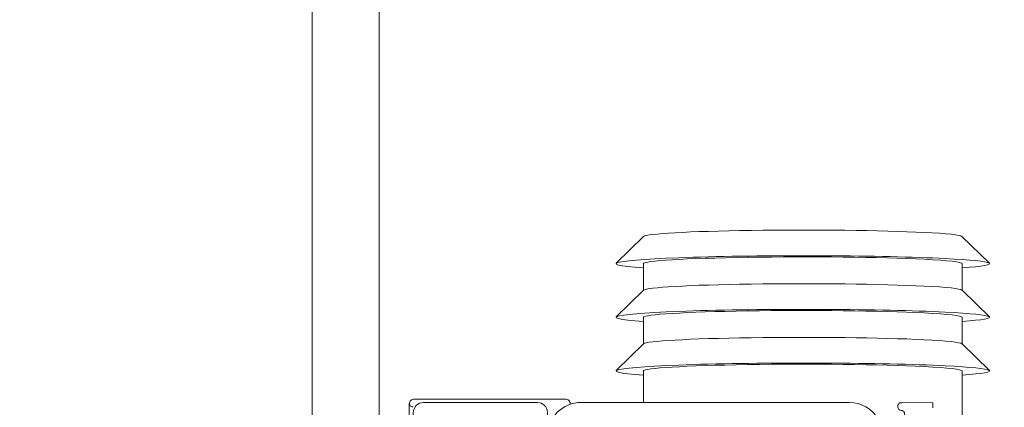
# Model space of a CAD drawing. Header units: millimetres. Extents: x 23192 to 177760, y -399809 to -79279.
# Tile 245 of 256: x 59706 to 59735, y -197966 to -197954. Entities that reach past the tile are written whole.
import ezdxf

# ---------------------------------------------------------------- set-up
doc = ezdxf.new("R2010")
doc.units = ezdxf.units.MM
doc.layers.get('0').update_dxf_attribs({"lineweight": 0})
doc.layers.add('!! 2 ZABUDOWA GK-MDF', color=54, linetype='Continuous', lineweight=13)
doc.layers.add('!! wymiary osi', color=250, linetype='Continuous', lineweight=9)
doc.layers.add('!!_@ wypos sanit nd', color=7, linetype='Continuous', lineweight=0, plot=False)
doc.styles.add('TXT', font='simplex.shx')
doc.dimstyles.new('DIM50', dxfattribs={"dimscale": 5, "dimtxt": 2.5, "dimasz": 1.5, "dimexe": 0, "dimexo": 0, "dimgap": 0.5, "dimtad": 1, "dimdec": 4, "dimrnd": 0.5, "dimdsep": 46, "dimtxsty": 'TXT', "dimblk1": 'TICK1', "dimblk2": 'TICK1', "dimsah": 1, "dimcen": 0, "dimse1": 1, "dimse2": 1, "dimclrd": 1, "dimclre": 7, "dimclrt": 9, "dimadec": 0, "dimazin": 0, "dimtfac": 1, "dimtdec": 4, "dimtmove": 2, "dimatfit": 3, "dimldrblk": 'TICK1', "dimfxl": 1, "dimtolj": 1, "dimarcsym": 0})

# ---------------------------------------------------------------- blocks, each defined once
blk = doc.blocks.new('A$Cff2eaf8b')
for points in [[(-0.24945, 0.09108), (-0.24147, 0.09927)], [(-0.24136, 0.09113), (-0.23342, 0.09113), (-0.22548, 0.09927)], [(-0.22538, 0.09113), (-0.21743, 0.09113), (-0.2095, 0.09927)], [(-0.19567, 0.09113), (-0.20939, 0.09113)], [(-0.24945, -0.00383), (-0.24147, -0.01202)], [(-0.24136, -0.00387), (-0.23342, -0.00387), (-0.22548, -0.01202)], [(-0.22538, -0.00387), (-0.21743, -0.00387), (-0.2095, -0.01202)], [(-0.2, -0.00387), (-0.20939, -0.00387)], [(-0.20001, -0.0258), (-0.19988, -0.02576), (-0.19976, -0.02573), (-0.19963, -0.02571), (-0.19948, -0.02571)], [(-0.20099, -0.02721), (-0.20099, -0.0722)]]:
    blk.add_lwpolyline(points)
for points in [[(-0.19989, 0.08236), (-0.19995, 0.07336, 0.009369), (-0.19994, 0.07293), (-0.19992, 0.07276), (-0.19986, 0.07259), (-0.19979, 0.07243), (-0.19968, 0.07229), (-0.19955, 0.07217), (-0.19941, 0.07208), (-0.19924, 0.07201), (-0.19908, 0.07197), (-0.19895, 0.07196), (-0.1988, 0.07196)], [(-0.19576, 0.07395), (-0.19665, 0.07395, 0.282591), (-0.19754, 0.0734), (-0.19758, 0.07331), (-0.19761, 0.0732), (-0.19763, 0.07311), (-0.19764, 0.07296, -0.415352), (-0.19865, 0.07196)], [(-0.15993, -0.0325), (-0.17249, -0.0325, 0.405519), (-0.172, -0.032), (-0.172, -0.0313, 0.414214), (-0.1725, -0.0308), (-0.1875, -0.0308, 0.414214), (-0.188, -0.0313), (-0.188, -0.032, 0.405519), (-0.18751, -0.0325), (-0.19, -0.0325, -0.414214), (-0.2, -0.0225), (-0.2, 0.0575, -0.266001), (-0.19506, 0.06612)], [(-0.20011, -0.02584, 0.091301), (-0.20056, -0.02614, 0.198909), (-0.20099, -0.02721)], [(-0.19945, -0.02578, 0.170835), (-0.20011, -0.02584)], [(-0.20099, -0.0722, 0.198909), (-0.20056, -0.07326, 0.091301), (-0.20011, -0.07356)], [(-0.16237, -0.07369), (-0.1625, -0.07369), (-0.16269, -0.07369), (-0.16294, -0.07369), (-0.16323, -0.07369), (-0.16357, -0.07369), (-0.16393, -0.07369), (-0.16428, -0.07369), (-0.19771, -0.07369), (-0.19841, -0.07369), (-0.19903, -0.07369), (-0.19948, -0.07369), (-0.19961, -0.07369), (-0.19973, -0.07367), (-0.19984, -0.07365), (-0.20003, -0.07359, 0.517033), (-0.1987, -0.07266)]]:
    blk.add_lwpolyline(points, format="xyb")
blk.add_lwpolyline([(-0.2, -0.0695), (-0.2, -0.0355, -0.414214), (-0.197, -0.0325), (-0.163, -0.0325, -0.414214), (-0.16, -0.0355), (-0.16, -0.0695, -0.414214), (-0.163, -0.0725), (-0.197, -0.0725, -0.414214)], format="xyb", close=True)
for centre, major_axis, ratio, start_param, end_param in [((-0.24136, 0.04363), (0, 0.0557), 0.04256, 5.733752, 6.988802), ((-0.22538, 0.04363), (0, 0.0557), 0.04256, 5.733752, 6.988802), ((-0.20939, 0.04363), (0, 0.0557), 0.04256, 5.733752, 6.988802), ((-0.24936, 0.04363), (0, 0.0475), 0.04256, 0.043665, 0.705617), ((-0.24136, 0.04363), (0, 0.0475), 0.04256, 0, 0.705617), ((-0.23337, 0.04363), (0, 0.0475), 0.04256, 0.043665, 0.705617), ((-0.22538, 0.04363), (0, 0.0475), 0.04256, 0, 0.705617), ((-0.21739, 0.04363), (0, 0.0475), 0.04256, 0.043665, 0.705617), ((-0.20939, 0.04363), (0, 0.0475), 0.04256, 0, 0.705617), ((-0.24136, 0.04363), (0, 0.0557), 0.04256, 0.705617, 3.691026), ((-0.22538, 0.04363), (0, 0.0557), 0.04256, 0.705617, 3.691026), ((-0.20939, 0.04363), (0, 0.0557), 0.04256, 0.705617, 3.691026), ((-0.19839, 0.08235), (-0.0015, 0), 0.008726, 4.712674, 6.283151), ((-0.24936, 0.04363), (0, 0.0475), 0.04256, 0.705617, 3.097928), ((-0.24136, 0.04363), (0, 0.0475), 0.04256, 0.705617, 3.141593), ((-0.23337, 0.04363), (0, 0.0475), 0.04256, 0.705617, 3.097928), ((-0.22538, 0.04363), (0, 0.0475), 0.04256, 0.705617, 3.141593), ((-0.21739, 0.04363), (0, 0.0475), 0.04256, 0.705617, 3.097928), ((-0.20939, 0.04363), (0, 0.0475), 0.04256, 0.705617, 3.141593), ((-0.19879, 0.07296), (-0.000011, -0.001), 0.706875, 0, 0.012337), ((-0.19844, 0.07196), (-0.000501, 0.000001), 0.008726, 0.786107, 1.14947), ((-0.19864, 0.07296), (-0.000006, -0.001), 0.408573, 0, 0.00956)]:
    blk.add_ellipse(centre, major_axis=major_axis, ratio=ratio, start_param=start_param, end_param=end_param)
blk = doc.blocks.new('TICK1')
at = {"color": 0}
for p, q in [((0, -1.4), (0, 1.4)), ((0, 0), (-1, 0))]:
    blk.add_line(p, q, dxfattribs=at)
at = {"color": 2}
blk.add_line((-1, -1), (1, 1), dxfattribs=at)
blk = doc.blocks.new('*D3013')
at = {"layer": '!! wymiary osi', "color": 1, "lineweight": -2, "transparency": 16777216}
blk.add_line((59626.683, -198048.628), (59626.683, -197918.628), dxfattribs=at)
at = {"layer": 'DEFPOINTS', "color": 0, "transparency": 16777216}
for p in [(59626.683, -197911.128), (59711.683, -197911.128), (59711.683, -198056.128)]:
    blk.add_point(p, dxfattribs=at)
at = {"layer": '!! wymiary osi', "color": 1, "lineweight": -2, "transparency": 16777216, "xscale": 7.5, "yscale": 7.5, "zscale": 7.5}
for p, rotation in [((59626.683, -197911.128), 90), ((59626.683, -198056.128), 270)]:
    blk.add_blockref('TICK1', p, dxfattribs=dict(at, rotation=rotation))
at = {"layer": '!! wymiary osi', "color": 9, "transparency": 16777216, "insert": (59617.933, -197966.956), "char_height": 12.5, "attachment_point": 5, "rotation": 90, "style": 'TXT'}
blk.add_mtext('\\A1;145', dxfattribs=at)

msp = doc.modelspace()

# ---------------------------------------------------------------- linework, layer by layer
at = {"layer": '!! 2 ZABUDOWA GK-MDF'}
for points in [[(59714.56735, -197933.12813), (59714.56735, -198053.12813)], [(59716.56735, -197933.12813), (59716.56735, -198053.12813)]]:
    msp.add_lwpolyline(points, dxfattribs=at)

# ---------------------------------------------------------------- block references
at = {"layer": '!!_@ wypos sanit nd', "xscale": 100, "yscale": 100, "zscale": 100, "rotation": 270}
msp.add_blockref('A$Cff2eaf8b', (59724.83434, -197985.6283), dxfattribs=at)

# ---------------------------------------------------------------- dimensions: what is measured, and where the dimension line sits
at = {"layer": '!! wymiary osi'}
dim = msp.add_linear_dim(base=(59626.68337, -197911.12813), p1=(59711.68337, -198056.12813), p2=(59711.68337, -197911.12813), angle=90, dimstyle='DIM50', dxfattribs=at)
dim.commit()
dim.dimension.update_dxf_attribs({"geometry": '*D3013', "text_midpoint": (59617.93337, -197966.956), "dimtype": 160})

doc.saveas('drawing.dxf')
